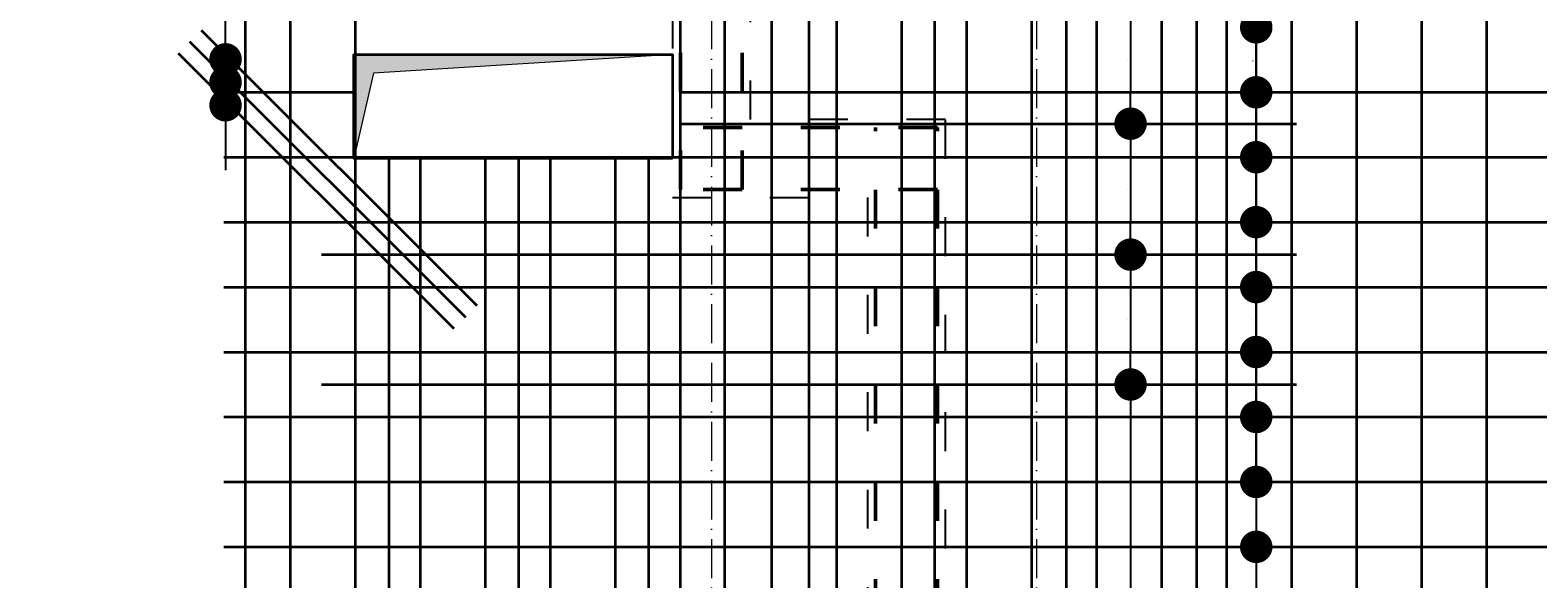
# Model space of a CAD drawing. Header units: millimetres. Extents: x 295948 to 312016, y 6878 to 18016.
# Tile 236 of 252: x 309819 to 310283, y 14852 to 15021. Entities that reach past the tile are written whole.
import ezdxf

# ---------------------------------------------------------------- set-up
doc = ezdxf.new("R2010")
doc.units = ezdxf.units.MM
doc.linetypes.add('ACAD_ISO03W100', pattern=[30, 12, -18])
doc.linetypes.add('ACAD_ISO10W100', pattern=[18, 12, -3, 0, -3])
for name, color, linetype, lineweight in [('konstrukcja', 3, 'Continuous', 35), ('konstrukcja wymiary', 1, 'Continuous', 13), ('osie', 5, 'ACAD_ISO10W100', 13), ('zbrojenie', 4, 'Continuous', 50), ('zbrojenie płyty', 141, 'Continuous', 35)]:
    doc.layers.add(name, color=color, linetype=linetype, lineweight=lineweight)
doc.layers.add('przerywane', color=6, linetype='ACAD_ISO03W100')
doc.styles.add('KONSTRUKCJA', font='romand.shx', dxfattribs={"oblique": 10})
doc.styles.get("Standard").update_dxf_attribs({"font": 'romand.shx', "oblique": 10})
doc.dimstyles.new('150', dxfattribs={"dimtxt": 10, "dimasz": 7, "dimexe": 1.25, "dimexo": 0.625, "dimgap": 3, "dimtad": 1, "dimdec": 0, "dimrnd": 0.5, "dimtxsty": 'KONSTRUKCJA', "dimblk": 'ARCHTICK', "dimcen": 2.5, "dimadec": 0, "dimazin": 0, "dimtfac": 1, "dimtdec": 0, "dimtix": 1, "dimtmove": 0, "dimatfit": 3, "dimfxl": 4, "dimfxlon": 1, "dimarcsym": 0})
doc.dimstyles.new('kropki', dxfattribs={"dimtxt": 0.001, "dimasz": 10, "dimexe": 1.25, "dimexo": 0.625, "dimgap": 1, "dimtad": 1, "dimtxsty": 'Standard', "dimblk": 'DOT', "dimcen": 2.5, "dimadec": 0, "dimazin": 0, "dimtfac": 1, "dimtmove": 0, "dimatfit": 3, "dimfxl": 1, "dimfxlon": 1, "dimarcsym": 0})

# ---------------------------------------------------------------- blocks, each defined once
blk = doc.blocks.new('_ArchTick')
at = {"color": 0, "linetype": 'ByBlock', "lineweight": 13, "const_width": 0.15}
blk.add_lwpolyline([(-0.5, -0.5), (0.5, 0.5)], dxfattribs=at)
blk = doc.blocks.new('*D915')
at = {"layer": 'Defpoints', "color": 0, "transparency": 16777216}
for p in [(309884.63, 15501.22), (309620.63, 14520.22), (309884.63, 14520.22)]:
    blk.add_point(p, dxfattribs=at)
at = {"layer": 'konstrukcja wymiary', "color": 0, "lineweight": -2, "transparency": 16777216}
for p, q in [((309620.63, 15497.22), (309620.63, 15502.47)), ((309884.63, 15497.22), (309884.63, 15502.47)), ((309620.63, 15501.22), (309884.63, 15501.22))]:
    blk.add_line(p, q, dxfattribs=at)
at = {"layer": 'konstrukcja wymiary', "color": 0, "lineweight": -2, "transparency": 16777216, "xscale": 7, "yscale": 7, "zscale": 7, "rotation": 180}
blk.add_blockref('_ArchTick', (309620.63, 15501.22), dxfattribs=at)
at = {"layer": 'konstrukcja wymiary', "color": 0, "lineweight": -2, "transparency": 16777216, "xscale": 7, "yscale": 7, "zscale": 7}
blk.add_blockref('_ArchTick', (309884.63, 15501.22), dxfattribs=at)
at = {"layer": 'konstrukcja wymiary', "color": 0, "transparency": 16777216, "insert": (309752.63, 15509.22), "char_height": 10, "attachment_point": 5, "style": 'KONSTRUKCJA'}
blk.add_mtext('264', dxfattribs=at)
blk = doc.blocks.new('*D916')
at = {"layer": 'Defpoints', "color": 0, "transparency": 16777216}
for p in [(310572.63, 15501.22), (309884.63, 14520.22), (310572.63, 14393.22)]:
    blk.add_point(p, dxfattribs=at)
at = {"layer": 'konstrukcja wymiary', "color": 0, "lineweight": -2, "transparency": 16777216}
for p, q in [((309884.63, 15497.22), (309884.63, 15502.47)), ((310572.63, 15497.22), (310572.63, 15502.47)), ((309884.63, 15501.22), (310572.63, 15501.22))]:
    blk.add_line(p, q, dxfattribs=at)
at = {"layer": 'konstrukcja wymiary', "color": 0, "lineweight": -2, "transparency": 16777216, "xscale": 7, "yscale": 7, "zscale": 7, "rotation": 180}
blk.add_blockref('_ArchTick', (309884.63, 15501.22), dxfattribs=at)
at = {"layer": 'konstrukcja wymiary', "color": 0, "lineweight": -2, "transparency": 16777216, "xscale": 7, "yscale": 7, "zscale": 7}
blk.add_blockref('_ArchTick', (310572.63, 15501.22), dxfattribs=at)
at = {"layer": 'konstrukcja wymiary', "color": 0, "transparency": 16777216, "insert": (310228.63, 15509.22), "char_height": 10, "attachment_point": 5, "style": 'KONSTRUKCJA'}
blk.add_mtext('688', dxfattribs=at)
blk = doc.blocks.new('_Dot')
at = {"color": 0, "linetype": 'ByBlock', "lineweight": -2}
blk.add_line((-0.5, 0), (-1, 0), dxfattribs=at)
at = {"color": 0, "linetype": 'ByBlock', "const_width": 0.5}
blk.add_lwpolyline([(-0.25, 0, 1), (0.25, 0, 1)], format="xyb", close=True, dxfattribs=at)
blk = doc.blocks.new('*D856')
at = {"layer": 'Defpoints', "color": 0, "transparency": 16777216}
for p in [(310207.13, 15040.97), (310196.24, 15021.72), (310207.13, 15021.72)]:
    blk.add_point(p, dxfattribs=at)
at = {"layer": 'konstrukcja wymiary', "color": 0, "lineweight": -2, "transparency": 16777216}
for p, q in [((310196.24, 15050.97), (310196.24, 15060.97)), ((310197.24, 15040.97), (310194.99, 15040.97)), ((310196.24, 15040.97), (310196.24, 15021.72)), ((310197.24, 15021.72), (310194.99, 15021.72)), ((310196.24, 15011.72), (310196.24, 15001.72))]:
    blk.add_line(p, q, dxfattribs=at)
at = {"layer": 'konstrukcja wymiary', "color": 0, "lineweight": -2, "transparency": 16777216, "xscale": 10, "yscale": 10, "zscale": 10}
for p, rotation in [((310196.24, 15040.97), 270), ((310196.24, 15021.72), 90)]:
    blk.add_blockref('_Dot', p, dxfattribs=dict(at, rotation=rotation))
at = {"layer": 'konstrukcja wymiary', "color": 0, "transparency": 16777216, "insert": (310195.24, 15031.35), "char_height": 0.001, "attachment_point": 5, "rotation": 90}
blk.add_mtext('19,25', dxfattribs=at)
blk = doc.blocks.new('*D857')
at = {"layer": 'Defpoints', "color": 0, "transparency": 16777216}
for p in [(310207.13, 15021.72), (310196.24, 15001.72), (310207.13, 15001.72)]:
    blk.add_point(p, dxfattribs=at)
at = {"layer": 'konstrukcja wymiary', "color": 0, "lineweight": -2, "transparency": 16777216}
for p, q in [((310196.24, 15031.72), (310196.24, 15041.72)), ((310197.24, 15021.72), (310194.99, 15021.72)), ((310196.24, 15021.72), (310196.24, 15001.72)), ((310197.24, 15001.72), (310194.99, 15001.72)), ((310196.24, 14991.72), (310196.24, 14981.72))]:
    blk.add_line(p, q, dxfattribs=at)
at = {"layer": 'konstrukcja wymiary', "color": 0, "lineweight": -2, "transparency": 16777216, "xscale": 10, "yscale": 10, "zscale": 10}
for p, rotation in [((310196.24, 15021.72), 270), ((310196.24, 15001.72), 90)]:
    blk.add_blockref('_Dot', p, dxfattribs=dict(at, rotation=rotation))
at = {"layer": 'konstrukcja wymiary', "color": 0, "transparency": 16777216, "insert": (310195.24, 15011.72), "char_height": 0.001, "attachment_point": 5, "rotation": 90}
blk.add_mtext('20', dxfattribs=at)
blk = doc.blocks.new('*D858')
at = {"layer": 'Defpoints', "color": 0, "transparency": 16777216}
for p in [(310196.24, 15040.97), (310207.13, 15040.97), (310207.13, 15001.72)]:
    blk.add_point(p, dxfattribs=at)
at = {"layer": 'konstrukcja wymiary', "color": 0, "lineweight": -2, "transparency": 16777216}
for p, q in [((310197.24, 15040.97), (310194.99, 15040.97)), ((310196.24, 15011.72), (310196.24, 15030.97)), ((310197.24, 15001.72), (310194.99, 15001.72))]:
    blk.add_line(p, q, dxfattribs=at)
at = {"layer": 'konstrukcja wymiary', "color": 0, "lineweight": -2, "transparency": 16777216, "xscale": 10, "yscale": 10, "zscale": 10}
for p, rotation in [((310196.24, 15040.97), 90), ((310196.24, 15001.72), 270)]:
    blk.add_blockref('_Dot', p, dxfattribs=dict(at, rotation=rotation))
at = {"layer": 'konstrukcja wymiary', "color": 0, "transparency": 16777216, "insert": (310195.24, 15021.35), "char_height": 0.001, "attachment_point": 5, "rotation": 90}
blk.add_mtext('39,25', dxfattribs=at)
blk = doc.blocks.new('*D859')
at = {"layer": 'Defpoints', "color": 0, "transparency": 16777216}
for p in [(310207.13, 15040.97), (310196.24, 14981.72), (310207.13, 14981.72)]:
    blk.add_point(p, dxfattribs=at)
at = {"layer": 'konstrukcja wymiary', "color": 0, "lineweight": -2, "transparency": 16777216}
for p, q in [((310197.24, 15040.97), (310194.99, 15040.97)), ((310196.24, 15030.97), (310196.24, 14991.72)), ((310197.24, 14981.72), (310194.99, 14981.72))]:
    blk.add_line(p, q, dxfattribs=at)
at = {"layer": 'konstrukcja wymiary', "color": 0, "lineweight": -2, "transparency": 16777216, "xscale": 10, "yscale": 10, "zscale": 10}
for p, rotation in [((310196.24, 15040.97), 90), ((310196.24, 14981.72), 270)]:
    blk.add_blockref('_Dot', p, dxfattribs=dict(at, rotation=rotation))
at = {"layer": 'konstrukcja wymiary', "color": 0, "transparency": 16777216, "insert": (310195.24, 15011.35), "char_height": 0.001, "attachment_point": 5, "rotation": 90}
blk.add_mtext('59,25', dxfattribs=at)
blk = doc.blocks.new('*D860')
at = {"layer": 'Defpoints', "color": 0, "transparency": 16777216}
for p in [(310207.13, 14981.72), (310196.24, 14961.72), (310207.13, 14961.72)]:
    blk.add_point(p, dxfattribs=at)
at = {"layer": 'konstrukcja wymiary', "color": 0, "lineweight": -2, "transparency": 16777216}
for p, q in [((310196.24, 14991.72), (310196.24, 15001.72)), ((310197.24, 14981.72), (310194.99, 14981.72)), ((310196.24, 14981.72), (310196.24, 14961.72)), ((310197.24, 14961.72), (310194.99, 14961.72)), ((310196.24, 14951.72), (310196.24, 14941.72))]:
    blk.add_line(p, q, dxfattribs=at)
at = {"layer": 'konstrukcja wymiary', "color": 0, "lineweight": -2, "transparency": 16777216, "xscale": 10, "yscale": 10, "zscale": 10}
for p, rotation in [((310196.24, 14981.72), 270), ((310196.24, 14961.72), 90)]:
    blk.add_blockref('_Dot', p, dxfattribs=dict(at, rotation=rotation))
at = {"layer": 'konstrukcja wymiary', "color": 0, "transparency": 16777216, "insert": (310195.24, 14971.72), "char_height": 0.001, "attachment_point": 5, "rotation": 90}
blk.add_mtext('20', dxfattribs=at)
blk = doc.blocks.new('*D861')
at = {"layer": 'Defpoints', "color": 0, "transparency": 16777216}
for p in [(310207.13, 14961.72), (310196.24, 14941.72), (310207.13, 14941.72)]:
    blk.add_point(p, dxfattribs=at)
at = {"layer": 'konstrukcja wymiary', "color": 0, "lineweight": -2, "transparency": 16777216}
for p, q in [((310196.24, 14971.72), (310196.24, 14981.72)), ((310197.24, 14961.72), (310194.99, 14961.72)), ((310196.24, 14961.72), (310196.24, 14941.72)), ((310197.24, 14941.72), (310194.99, 14941.72)), ((310196.24, 14931.72), (310196.24, 14921.72))]:
    blk.add_line(p, q, dxfattribs=at)
at = {"layer": 'konstrukcja wymiary', "color": 0, "lineweight": -2, "transparency": 16777216, "xscale": 10, "yscale": 10, "zscale": 10}
for p, rotation in [((310196.24, 14961.72), 270), ((310196.24, 14941.72), 90)]:
    blk.add_blockref('_Dot', p, dxfattribs=dict(at, rotation=rotation))
at = {"layer": 'konstrukcja wymiary', "color": 0, "transparency": 16777216, "insert": (310195.24, 14951.72), "char_height": 0.001, "attachment_point": 5, "rotation": 90}
blk.add_mtext('20', dxfattribs=at)
blk = doc.blocks.new('*D862')
at = {"layer": 'Defpoints', "color": 0, "transparency": 16777216}
for p in [(310207.13, 14941.72), (310196.24, 14921.72), (310207.13, 14921.72)]:
    blk.add_point(p, dxfattribs=at)
at = {"layer": 'konstrukcja wymiary', "color": 0, "lineweight": -2, "transparency": 16777216}
for p, q in [((310196.24, 14951.72), (310196.24, 14961.72)), ((310197.24, 14941.72), (310194.99, 14941.72)), ((310196.24, 14941.72), (310196.24, 14921.72)), ((310197.24, 14921.72), (310194.99, 14921.72)), ((310196.24, 14911.72), (310196.24, 14901.72))]:
    blk.add_line(p, q, dxfattribs=at)
at = {"layer": 'konstrukcja wymiary', "color": 0, "lineweight": -2, "transparency": 16777216, "xscale": 10, "yscale": 10, "zscale": 10}
for p, rotation in [((310196.24, 14941.72), 270), ((310196.24, 14921.72), 90)]:
    blk.add_blockref('_Dot', p, dxfattribs=dict(at, rotation=rotation))
at = {"layer": 'konstrukcja wymiary', "color": 0, "transparency": 16777216, "insert": (310195.24, 14931.72), "char_height": 0.001, "attachment_point": 5, "rotation": 90}
blk.add_mtext('20', dxfattribs=at)
blk = doc.blocks.new('*D863')
at = {"layer": 'Defpoints', "color": 0, "transparency": 16777216}
for p in [(310207.13, 14921.72), (310196.24, 14901.72), (310207.13, 14901.72)]:
    blk.add_point(p, dxfattribs=at)
at = {"layer": 'konstrukcja wymiary', "color": 0, "lineweight": -2, "transparency": 16777216}
for p, q in [((310196.24, 14931.72), (310196.24, 14941.72)), ((310197.24, 14921.72), (310194.99, 14921.72)), ((310196.24, 14921.72), (310196.24, 14901.72)), ((310197.24, 14901.72), (310194.99, 14901.72)), ((310196.24, 14891.72), (310196.24, 14881.72))]:
    blk.add_line(p, q, dxfattribs=at)
at = {"layer": 'konstrukcja wymiary', "color": 0, "lineweight": -2, "transparency": 16777216, "xscale": 10, "yscale": 10, "zscale": 10}
for p, rotation in [((310196.24, 14921.72), 270), ((310196.24, 14901.72), 90)]:
    blk.add_blockref('_Dot', p, dxfattribs=dict(at, rotation=rotation))
at = {"layer": 'konstrukcja wymiary', "color": 0, "transparency": 16777216, "insert": (310195.24, 14911.72), "char_height": 0.001, "attachment_point": 5, "rotation": 90}
blk.add_mtext('20', dxfattribs=at)
blk = doc.blocks.new('*D864')
at = {"layer": 'Defpoints', "color": 0, "transparency": 16777216}
for p in [(310207.13, 14901.72), (310196.24, 14881.72), (310207.13, 14881.72)]:
    blk.add_point(p, dxfattribs=at)
at = {"layer": 'konstrukcja wymiary', "color": 0, "lineweight": -2, "transparency": 16777216}
for p, q in [((310196.24, 14911.72), (310196.24, 14921.72)), ((310197.24, 14901.72), (310194.99, 14901.72)), ((310196.24, 14901.72), (310196.24, 14881.72)), ((310197.24, 14881.72), (310194.99, 14881.72)), ((310196.24, 14871.72), (310196.24, 14861.72))]:
    blk.add_line(p, q, dxfattribs=at)
at = {"layer": 'konstrukcja wymiary', "color": 0, "lineweight": -2, "transparency": 16777216, "xscale": 10, "yscale": 10, "zscale": 10}
for p, rotation in [((310196.24, 14901.72), 270), ((310196.24, 14881.72), 90)]:
    blk.add_blockref('_Dot', p, dxfattribs=dict(at, rotation=rotation))
at = {"layer": 'konstrukcja wymiary', "color": 0, "transparency": 16777216, "insert": (310195.24, 14891.72), "char_height": 0.001, "attachment_point": 5, "rotation": 90}
blk.add_mtext('20', dxfattribs=at)
blk = doc.blocks.new('*D865')
at = {"layer": 'Defpoints', "color": 0, "transparency": 16777216}
for p in [(310207.13, 14881.72), (310196.24, 14861.72), (310207.13, 14861.72)]:
    blk.add_point(p, dxfattribs=at)
at = {"layer": 'konstrukcja wymiary', "color": 0, "lineweight": -2, "transparency": 16777216}
for p, q in [((310196.24, 14891.72), (310196.24, 14901.72)), ((310197.24, 14881.72), (310194.99, 14881.72)), ((310196.24, 14881.72), (310196.24, 14861.72)), ((310197.24, 14861.72), (310194.99, 14861.72)), ((310196.24, 14851.72), (310196.24, 14841.72))]:
    blk.add_line(p, q, dxfattribs=at)
at = {"layer": 'konstrukcja wymiary', "color": 0, "lineweight": -2, "transparency": 16777216, "xscale": 10, "yscale": 10, "zscale": 10}
for p, rotation in [((310196.24, 14881.72), 270), ((310196.24, 14861.72), 90)]:
    blk.add_blockref('_Dot', p, dxfattribs=dict(at, rotation=rotation))
at = {"layer": 'konstrukcja wymiary', "color": 0, "transparency": 16777216, "insert": (310195.24, 14871.72), "char_height": 0.001, "attachment_point": 5, "rotation": 90}
blk.add_mtext('20', dxfattribs=at)
blk = doc.blocks.new('*D1191')
at = {"layer": 'Defpoints', "color": 0, "transparency": 16777216}
for p in [(310147.13, 15031.72), (310147.13, 14992.04), (310157.58, 14992.04)]:
    blk.add_point(p, dxfattribs=at)
at = {"layer": 'konstrukcja wymiary', "color": 0, "lineweight": -2, "transparency": 16777216}
for p, q in [((310156.58, 15031.72), (310158.83, 15031.72)), ((310157.58, 15021.72), (310157.58, 15002.04)), ((310156.58, 14992.04), (310158.83, 14992.04))]:
    blk.add_line(p, q, dxfattribs=at)
at = {"layer": 'konstrukcja wymiary', "color": 0, "lineweight": -2, "transparency": 16777216, "xscale": 10, "yscale": 10, "zscale": 10}
for p, rotation in [((310157.58, 15031.72), 90), ((310157.58, 14992.04), 270)]:
    blk.add_blockref('_Dot', p, dxfattribs=dict(at, rotation=rotation))
at = {"layer": 'konstrukcja wymiary', "color": 0, "transparency": 16777216, "insert": (310156.58, 15011.88), "char_height": 0.001, "attachment_point": 5, "rotation": 90}
blk.add_mtext('39,69', dxfattribs=at)
blk = doc.blocks.new('*D1192')
at = {"layer": 'Defpoints', "color": 0, "transparency": 16777216}
for p in [(310147.13, 14992.04), (310147.13, 14951.72), (310157.58, 14951.72)]:
    blk.add_point(p, dxfattribs=at)
at = {"layer": 'konstrukcja wymiary', "color": 0, "lineweight": -2, "transparency": 16777216}
for p, q in [((310156.58, 14992.04), (310158.83, 14992.04)), ((310157.58, 14982.04), (310157.58, 14961.72)), ((310156.58, 14951.72), (310158.83, 14951.72))]:
    blk.add_line(p, q, dxfattribs=at)
at = {"layer": 'konstrukcja wymiary', "color": 0, "lineweight": -2, "transparency": 16777216, "xscale": 10, "yscale": 10, "zscale": 10}
for p, rotation in [((310157.58, 14992.04), 90), ((310157.58, 14951.72), 270)]:
    blk.add_blockref('_Dot', p, dxfattribs=dict(at, rotation=rotation))
at = {"layer": 'konstrukcja wymiary', "color": 0, "transparency": 16777216, "insert": (310156.58, 14971.88), "char_height": 0.001, "attachment_point": 5, "rotation": 90}
blk.add_mtext('40,31', dxfattribs=at)
blk = doc.blocks.new('*D1193')
at = {"layer": 'Defpoints', "color": 0, "transparency": 16777216}
for p in [(310147.13, 14951.72), (310147.13, 14911.72), (310157.58, 14911.72)]:
    blk.add_point(p, dxfattribs=at)
at = {"layer": 'konstrukcja wymiary', "color": 0, "lineweight": -2, "transparency": 16777216}
for p, q in [((310156.58, 14951.72), (310158.83, 14951.72)), ((310157.58, 14941.72), (310157.58, 14921.72)), ((310156.58, 14911.72), (310158.83, 14911.72))]:
    blk.add_line(p, q, dxfattribs=at)
at = {"layer": 'konstrukcja wymiary', "color": 0, "lineweight": -2, "transparency": 16777216, "xscale": 10, "yscale": 10, "zscale": 10}
for p, rotation in [((310157.58, 14951.72), 90), ((310157.58, 14911.72), 270)]:
    blk.add_blockref('_Dot', p, dxfattribs=dict(at, rotation=rotation))
at = {"layer": 'konstrukcja wymiary', "color": 0, "transparency": 16777216, "insert": (310156.58, 14931.72), "char_height": 0.001, "attachment_point": 5, "rotation": 90}
blk.add_mtext('40', dxfattribs=at)
blk = doc.blocks.new('*D1194')
at = {"layer": 'Defpoints', "color": 0, "transparency": 16777216}
for p in [(310147.13, 14911.72), (310149.13, 14651.72), (310157.58, 14651.72)]:
    blk.add_point(p, dxfattribs=at)
at = {"layer": 'konstrukcja wymiary', "color": 0, "lineweight": -2, "transparency": 16777216}
for p, q in [((310156.58, 14911.72), (310158.83, 14911.72)), ((310157.58, 14901.72), (310157.58, 14661.72)), ((310156.58, 14651.72), (310158.83, 14651.72))]:
    blk.add_line(p, q, dxfattribs=at)
at = {"layer": 'konstrukcja wymiary', "color": 0, "lineweight": -2, "transparency": 16777216, "xscale": 10, "yscale": 10, "zscale": 10}
for p, rotation in [((310157.58, 14911.72), 90), ((310157.58, 14651.72), 270)]:
    blk.add_blockref('_Dot', p, dxfattribs=dict(at, rotation=rotation))
at = {"layer": 'konstrukcja wymiary', "color": 0, "transparency": 16777216, "insert": (310156.58, 14781.72), "char_height": 0.001, "attachment_point": 5, "rotation": 90}
blk.add_mtext('260', dxfattribs=at)
blk = doc.blocks.new('*D1750')
at = {"layer": 'Defpoints', "color": 0, "transparency": 16777216}
for p in [(309879.14, 15004.79), (309879.14, 15004.79), (309879.14, 14997.72)]:
    blk.add_point(p, dxfattribs=at)
at = {"layer": 'konstrukcja wymiary', "color": 0, "lineweight": -2, "transparency": 16777216}
for p, q in [((309879.14, 15014.79), (309879.14, 15024.79)), ((309879.14, 15004.79), (309880.39, 15004.79)), ((309879.14, 14997.72), (309879.14, 15004.79)), ((309879.14, 14997.72), (309880.39, 14997.72)), ((309879.14, 14987.72), (309879.14, 14977.72))]:
    blk.add_line(p, q, dxfattribs=at)
at = {"layer": 'konstrukcja wymiary', "color": 0, "lineweight": -2, "transparency": 16777216, "xscale": 10, "yscale": 10, "zscale": 10}
for p, rotation in [((309879.14, 15004.79), 270), ((309879.14, 14997.72), 90)]:
    blk.add_blockref('_Dot', p, dxfattribs=dict(at, rotation=rotation))
at = {"layer": 'konstrukcja wymiary', "color": 0, "transparency": 16777216, "insert": (309878.14, 15001.26), "char_height": 0.001, "attachment_point": 5, "rotation": 90}
blk.add_mtext('7,07', dxfattribs=at)
blk = doc.blocks.new('*D1749')
at = {"layer": 'Defpoints', "color": 0, "transparency": 16777216}
for p in [(309879.14, 15011.87), (309879.14, 15011.87), (309879.14, 15004.79)]:
    blk.add_point(p, dxfattribs=at)
at = {"layer": 'konstrukcja wymiary', "color": 0, "lineweight": -2, "transparency": 16777216}
for p, q in [((309879.14, 15021.87), (309879.14, 15031.87)), ((309879.14, 15011.87), (309880.39, 15011.87)), ((309879.14, 15004.79), (309879.14, 15011.87)), ((309879.14, 15004.79), (309880.39, 15004.79)), ((309879.14, 14994.79), (309879.14, 14984.79))]:
    blk.add_line(p, q, dxfattribs=at)
at = {"layer": 'konstrukcja wymiary', "color": 0, "lineweight": -2, "transparency": 16777216, "xscale": 10, "yscale": 10, "zscale": 10}
for p, rotation in [((309879.14, 15011.87), 270), ((309879.14, 15004.79), 90)]:
    blk.add_blockref('_Dot', p, dxfattribs=dict(at, rotation=rotation))
at = {"layer": 'konstrukcja wymiary', "color": 0, "transparency": 16777216, "insert": (309878.14, 15008.33), "char_height": 0.001, "attachment_point": 5, "rotation": 90}
blk.add_mtext('7,07', dxfattribs=at)

msp = doc.modelspace()

# ---------------------------------------------------------------- hatches: boundary and pattern name
at = {"layer": 'konstrukcja wymiary'}
h = msp.add_hatch(color=256, dxfattribs=at)
h.dxf.hatch_style = 1
h.paths.add_polyline_path([(309924.699, 15007.555), (309918.631, 14981.324), (309918.631, 15013.324), (310016.631, 15013.324)])

# ---------------------------------------------------------------- linework, layer by layer
at = {"layer": 'konstrukcja'}
msp.add_lwpolyline([(310016.631, 14981.324), (309918.631, 14981.324), (309918.631, 15013.324), (310016.631, 15013.324)], close=True, dxfattribs=at)
at = {"layer": 'konstrukcja wymiary'}
msp.add_lwpolyline([(309924.699, 15007.555), (309918.631, 14981.324), (309918.631, 15013.324), (310016.631, 15013.324)], close=True, dxfattribs=at)
at = {"layer": 'osie'}
for p, q in [((310028.631, 15606.148), (310028.631, 13976.332)), ((310128.631, 15606.148), (310128.631, 13976.332))]:
    msp.add_line(p, q, dxfattribs=at)
at = {"layer": 'przerywane'}
for p, q in [((310016.631, 15267.224), (310016.631, 14969.324)), ((310040.631, 14993.324), (310040.631, 15267.224)), ((310100.631, 14993.324), (310040.631, 14993.324)), ((310100.631, 14711.224), (310100.631, 14993.324)), ((310016.631, 14969.324), (310076.631, 14969.324)), ((310076.631, 14969.324), (310076.631, 14711.224))]:
    msp.add_line(p, q, dxfattribs=at)
at = {"layer": 'zbrojenie', "linetype": 'ACAD_ISO03W100'}
for p, q in [((310019.131, 14971.824), (310019.131, 15288.724)), ((310038.131, 14971.824), (310038.131, 15288.724)), ((310098.131, 14990.824), (310019.131, 14990.824)), ((310079.131, 14689.724), (310079.131, 14990.824)), ((310098.131, 14689.724), (310098.131, 14990.824)), ((310098.131, 14971.824), (310019.131, 14971.824))]:
    msp.add_line(p, q, dxfattribs=at)
at = {"layer": 'zbrojenie płyty'}
for p, q in [((309885.189, 15438.724), (309885.189, 14789.224)), ((309899.014, 15438.724), (309899.014, 14789.224)), ((309919.014, 15438.724), (309919.014, 14789.224)), ((310019.014, 15438.724), (310019.014, 14789.224)), ((310032.631, 15438.724), (310032.631, 14789.224)), ((310047.131, 15288.724), (310047.131, 14789.224)), ((310067.131, 15288.724), (310067.131, 14789.224)), ((310087.131, 15288.724), (310087.131, 14789.224)), ((310107.131, 15288.724), (310107.131, 14789.224)), ((310127.131, 15288.724), (310127.131, 14789.224)), ((310147.131, 15288.724), (310147.131, 14789.224)), ((310167.131, 15288.724), (310167.131, 14789.224)), ((310187.131, 15288.724), (310187.131, 14789.224)), ((310207.131, 15288.724), (310207.131, 14789.224)), ((310227.131, 15288.724), (310227.131, 14789.224)), ((310247.131, 15288.724), (310247.131, 14789.224)), ((310267.131, 15288.724), (310267.131, 14789.224)), ((310058.631, 15142.036), (310058.631, 14842.036)), ((310097.272, 15142.036), (310097.272, 14842.036)), ((310137.76, 15142.036), (310137.76, 14842.036)), ((310177.833, 15142.036), (310177.833, 14842.036)), ((309956.557, 14935.897), (309871.705, 15020.75)), ((309953.022, 14932.362), (309868.169, 15017.215)), ((309949.486, 14928.826), (309864.634, 15013.679)), ((309878.631, 15001.724), (309919.014, 15001.724)), ((310019.014, 15001.724), (310478.631, 15001.724)), ((310019.014, 14992.036), (310208.631, 14992.036)), ((309878.631, 14981.724), (310478.631, 14981.724)), ((309929.387, 14981.724), (309929.387, 14842.036)), ((309939.014, 14981.724), (309939.014, 14789.224)), ((309959.014, 14981.724), (309959.014, 14789.224)), ((309969.248, 14981.724), (309969.248, 14842.036)), ((309979.014, 14981.724), (309979.014, 14789.224)), ((309999.014, 14981.724), (309999.014, 14789.224)), ((310009.257, 14981.724), (310009.257, 14842.036)), ((309878.631, 14961.724), (310478.631, 14961.724)), ((309908.631, 14951.724), (310208.631, 14951.724)), ((309878.631, 14941.724), (310478.631, 14941.724)), ((309878.631, 14921.724), (310478.631, 14921.724)), ((309908.631, 14911.724), (310208.631, 14911.724)), ((309878.631, 14901.724), (310478.631, 14901.724)), ((309878.631, 14881.724), (310478.631, 14881.724)), ((309878.631, 14861.724), (310478.631, 14861.724))]:
    msp.add_line(p, q, dxfattribs=at)

# ---------------------------------------------------------------- dimensions: what is measured, and where the dimension line sits
at = {"layer": 'konstrukcja wymiary'}
for base, p1, p2, picture, middle in [((309884.631, 15501.224), (309620.631, 14520.224), (309884.631, 14520.224), '*D915', (309752.631, 15509.224)), ((310572.631, 15501.224), (309884.631, 14520.224), (310572.631, 14393.224), '*D916', (310228.631, 15509.224))]:
    dim = msp.add_linear_dim(base=base, p1=p1, p2=p2, dimstyle='150', override={"dimtmove": 1}, dxfattribs=at)
    dim.commit()
    dim.dimension.update_dxf_attribs({"geometry": picture, "text_midpoint": middle})
for base, p1, p2, picture, middle in [((310196.237, 15021.724), (310207.131, 15040.974), (310207.131, 15021.724), '*D856', (310195.236, 15031.349)), ((310196.237, 15040.974), (310207.131, 15001.724), (310207.131, 15040.974), '*D858', (310195.236, 15021.349)), ((310196.237, 14981.724), (310207.131, 15040.974), (310207.131, 14981.724), '*D859', (310195.236, 15011.349)), ((310196.237, 15001.724), (310207.131, 15021.724), (310207.131, 15001.724), '*D857', (310195.236, 15011.724)), ((310157.578, 14992.036), (310147.131, 15031.724), (310147.131, 14992.036), '*D1191', (310156.578, 15011.88)), ((309879.141, 15011.866), (309879.141, 15004.795), (309879.141, 15011.866), '*D1749', (309878.141, 15008.33)), ((309879.141, 15004.795), (309879.141, 14997.724), (309879.141, 15004.795), '*D1750', (309878.141, 15001.259)), ((310196.237, 14961.724), (310207.131, 14981.724), (310207.131, 14961.724), '*D860', (310195.236, 14971.724)), ((310157.578, 14951.724), (310147.131, 14992.036), (310147.131, 14951.724), '*D1192', (310156.578, 14971.88)), ((310196.237, 14941.724), (310207.131, 14961.724), (310207.131, 14941.724), '*D861', (310195.236, 14951.724)), ((310196.237, 14921.724), (310207.131, 14941.724), (310207.131, 14921.724), '*D862', (310195.236, 14931.724)), ((310157.578, 14911.724), (310147.131, 14951.724), (310147.131, 14911.724), '*D1193', (310156.578, 14931.724)), ((310196.237, 14901.724), (310207.131, 14921.724), (310207.131, 14901.724), '*D863', (310195.236, 14911.724)), ((310196.237, 14881.724), (310207.131, 14901.724), (310207.131, 14881.724), '*D864', (310195.236, 14891.724)), ((310157.578, 14651.724), (310147.131, 14911.724), (310149.131, 14651.724), '*D1194', (310156.578, 14781.724)), ((310196.237, 14861.724), (310207.131, 14881.724), (310207.131, 14861.724), '*D865', (310195.236, 14871.724))]:
    dim = msp.add_linear_dim(base=base, p1=p1, p2=p2, angle=90, dimstyle='kropki', override={"dimtmove": 1}, dxfattribs=at)
    dim.commit()
    dim.dimension.update_dxf_attribs({"geometry": picture, "text_midpoint": middle})

doc.saveas('drawing.dxf')
